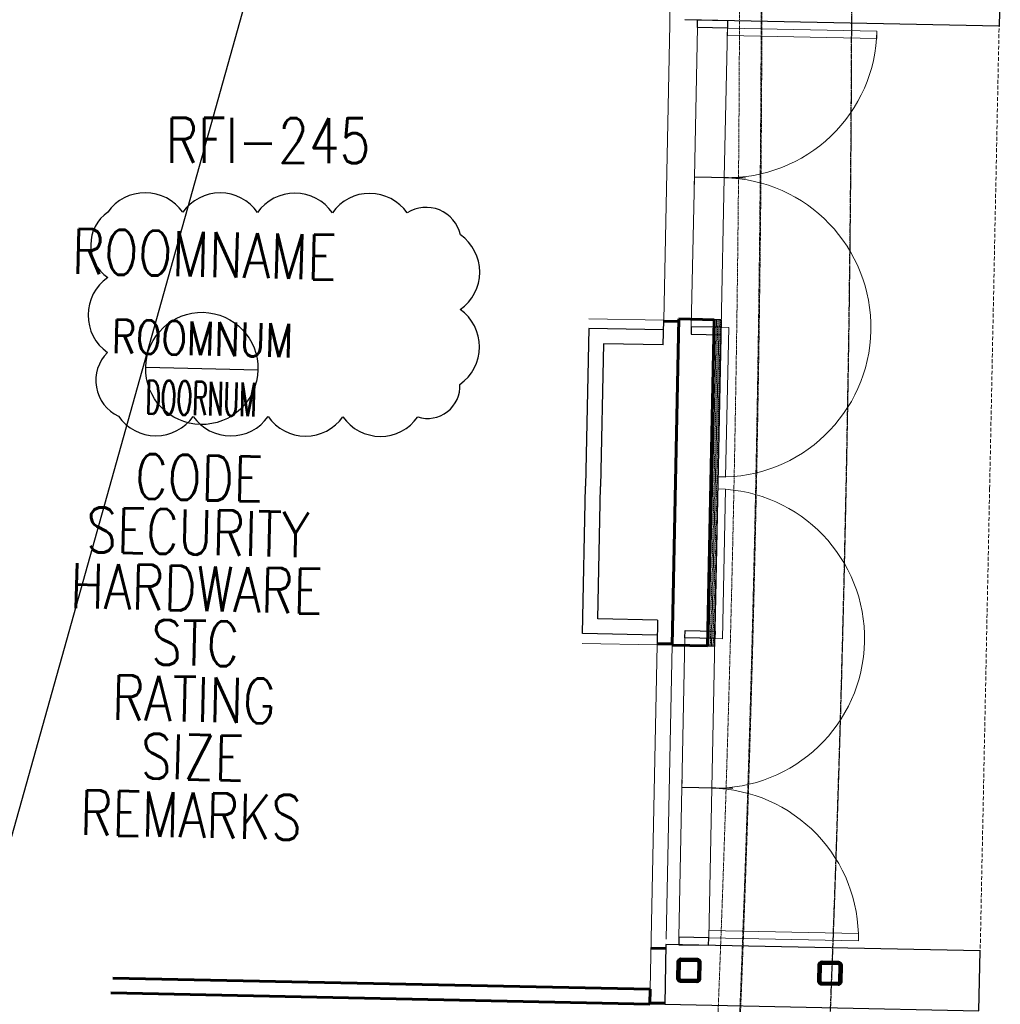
# Model space of a CAD drawing. Header units: millimetres. Extents: x 98667 to 994031, y -2704 to 533009.
# Tile 252 of 256: x 633984 to 640536, y 487859 to 494438. Entities that reach past the tile are written whole.
import ezdxf
from ezdxf.enums import TextEntityAlignment as Align

# ---------------------------------------------------------------- set-up
doc = ezdxf.new("R2010")
doc.units = ezdxf.units.MM
for name, pattern in [('AP03000E0$0$DASHEDX2', [38.1, 25.4, -12.7]), ('AP03000E0$0$HIDDEN', [9.525, 6.35, -3.175]), ('AP03000E0$0$HIDDENX2', [19.05, 12.7, -6.35]), ('sp00000g0$0$CENTER', [50.8, 31.75, -6.35, 6.35, -6.35])]:
    doc.linetypes.add(name, pattern=pattern)
doc.layers.get('Defpoints').update_dxf_attribs({"color": 251})
doc.layers.add('A-REV 20150828_DOOR SHIFT CHANGE', color=7, linetype='Continuous', plot=False)
doc.layers.add('A-XREF', color=7, linetype='Continuous')
doc.layers.add('sp00000g0$0$S-GRID', color=1, linetype='sp00000g0$0$CENTER')
for name, color, linetype, lineweight in [('AP03000E0$0$A-BRDG', 1, 'Continuous', 15), ('AP03000E0$0$A-BRDG-DOOR', 2, 'Continuous', 20), ('AP03000E0$0$A-BRDG-GLAZ-MULL', 3, 'Continuous', 30), ('AP03000E0$0$A-BRDG-LEVL', 1, 'Continuous', 15), ('AP03000E0$0$A-BRDG-OVHD', 2, 'AP03000E0$0$DASHEDX2', 20), ('AP03000E0$0$A-BRDG-WALL', 6, 'Continuous', 60), ('AP03000E0$0$A-BRDG-WALL-EXTR', 6, 'Continuous', 60), ('AP03000E0$0$A-BRDG-WALL-FNSH', 1, 'Continuous', 15), ('AP03000E0$0$A-BRDG-WALL-INTR', 3, 'Continuous', 30), ('AP03000E0$0$A-DETL-THIK', 6, 'Continuous', 60), ('AP03000E0$0$A-DETL-THIN', 2, 'Continuous', 15), ('AP03000E0$0$A-FLOR-EDGE', 1, 'AP03000E0$0$HIDDENX2', 15), ('AP03000E0$0$A-WALL-FNSH', 1, 'Continuous', 15)]:
    doc.layers.add(name, color=color, linetype=linetype, lineweight=lineweight)
doc.layers.add('AP03000E0$0$A-Slab Edge Guide', color=55, linetype='Continuous', lineweight=15, plot=False)
doc.styles.add('AP9-SW-02-TEXT$0$SOM-TEXT', font='SIMPLEX.shx', dxfattribs={"width": 0.8})
doc.styles.add('SOM-TEXT', font='SIMPLEX.shx', dxfattribs={"width": 0.8})

msp = doc.modelspace()

# ---------------------------------------------------------------- linework, layer by layer
at = {"color": 251}
msp.add_line((634825.6, 492116.9, 0), (635575.4, 492099, 0), dxfattribs=at)
msp.add_line((634825.6, 492116.9, 0), (635575.4, 492099, 0), dxfattribs=at)
msp.add_ellipse((635200.5, 492107.9, 0), major_axis=(8.9, 374.9, 0), ratio=1, start_param=4.712278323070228, end_param=10.99546363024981, dxfattribs=at)
msp.add_ellipse((635200.5, 492107.9, 0), major_axis=(8.9, 374.9, 0), ratio=1, start_param=4.712278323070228, end_param=10.99546363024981, dxfattribs=at)
at = {"layer": 'A-REV 20150828_DOOR SHIFT CHANGE', "color": 251}
for centre, radius, start, end in [((634822.4, 492976.5), 305.2, 34.84205, 144.84205), ((634822.4, 492976.5), 305.2, 34.84205, 144.84205), ((635322.4, 492975.2), 305.2, 34.84205, 144.84205), ((635322.4, 492975.2), 305.2, 34.84205, 144.84205), ((635822.4, 492973.8), 305.2, 34.84205, 144.84205), ((635822.4, 492973.8), 305.2, 34.84205, 144.84205), ((636322.4, 492972.4), 305.2, 34.84205, 144.84205), ((636322.4, 492972.4), 305.2, 34.84205, 144.84205), ((634725.5, 492933.1), 267.1, 124.84205, 234.84205), ((634725.5, 492933.1), 267.1, 124.84205, 234.84205), ((636699.7, 492949.7), 234.3, 12.75094, 122.75094), ((636699.7, 492949.7), 234.3, 12.75094, 122.75094), ((636752.4, 492751.9), 305.2, 304.84205, 54.84205), ((636752.4, 492751.9), 305.2, 304.84205, 54.84205), ((634746.1, 492464.2), 305.2, 124.84205, 234.84205), ((634746.1, 492464.2), 305.2, 124.84205, 234.84205), ((636751.1, 492251.9), 305.2, 304.84205, 54.84205), ((636751.1, 492251.9), 305.2, 304.84205, 54.84205), ((634756, 492027.5), 263.7, 134.76422, 244.76422), ((634756, 492027.5), 263.7, 134.76422, 244.76422), ((636708.2, 491991.1), 217.5, 252.72644, 2.72644), ((636708.2, 491991.1), 217.5, 252.72644, 2.72644), ((634894.1, 491963.3), 305.2, 214.84205, 324.84205), ((634894.1, 491963.3), 305.2, 214.84205, 324.84205), ((635394.1, 491961.9), 305.2, 214.84205, 324.84205), ((635394.1, 491961.9), 305.2, 214.84205, 324.84205), ((635894.1, 491960.5), 305.2, 214.84205, 324.84205), ((635894.1, 491960.5), 305.2, 214.84205, 324.84205), ((636394.1, 491959.2), 305.2, 214.84205, 324.84205), ((636394.1, 491959.2), 305.2, 214.84205, 324.84205)]:
    msp.add_arc(centre, radius, start, end, dxfattribs=at)
at = {"layer": 'A-XREF', "color": 251}
msp.add_line((635769.5, 495547.9, 0), (633595.6, 487795.4, 0), dxfattribs=at)
at = {"layer": 'AP03000E0$0$A-BRDG', "color": 251, "linetype": 'Continuous'}
for p, q in [((638639.4, 492433.2), (638589.1, 490253.7)), ((638657, 492432.8), (638606.7, 490253.4)), ((638630.3, 492423), (638630.1, 492414.2)), ((638630.6, 492433.3), (638630.4, 492427.4)), ((638648, 492422.6), (638647.8, 492413.8)), ((638648.2, 492433), (638648.1, 492427)), ((638665.6, 492422.2), (638665.4, 492413.4)), ((638665.9, 492432.6), (638665.7, 492426.6)), ((638628.8, 492356.8), (638628.6, 492348)), ((638629.1, 492370.1), (638628.9, 492361.3)), ((638629.4, 492383.3), (638629.2, 492374.5)), ((638629.7, 492396.6), (638629.5, 492387.7)), ((638630, 492409.8), (638629.8, 492401)), ((638646.4, 492356.4), (638646.2, 492347.6)), ((638646.7, 492369.7), (638646.5, 492360.9)), ((638647.1, 492382.9), (638646.8, 492374.1)), ((638647.4, 492396.1), (638647.2, 492387.3)), ((638647.7, 492409.4), (638647.5, 492400.6)), ((638664.1, 492356), (638663.9, 492347.2)), ((638664.4, 492369.3), (638664.2, 492360.4)), ((638664.7, 492382.5), (638664.5, 492373.7)), ((638665, 492395.7), (638664.8, 492386.9)), ((638665.3, 492409), (638665.1, 492400.2)), ((638627.3, 492290.7), (638627.1, 492281.8)), ((638627.6, 492303.9), (638627.4, 492295.1)), ((638627.9, 492317.1), (638627.7, 492308.3)), ((638628.2, 492330.4), (638628, 492321.6)), ((638628.5, 492343.6), (638628.3, 492334.8)), ((638644.9, 492290.3), (638644.7, 492281.4)), ((638645.2, 492303.5), (638645, 492294.7)), ((638645.5, 492316.7), (638645.3, 492307.9)), ((638645.8, 492330), (638645.6, 492321.1)), ((638646.1, 492343.2), (638645.9, 492334.4)), ((638662.6, 492289.9), (638662.4, 492281)), ((638662.9, 492303.1), (638662.7, 492294.3)), ((638663.2, 492316.3), (638663, 492307.5)), ((638663.5, 492329.6), (638663.3, 492320.7)), ((638663.8, 492342.8), (638663.6, 492334)), ((638625.7, 492224.5), (638625.5, 492215.7)), ((638626, 492237.7), (638625.8, 492228.9)), ((638626.3, 492251), (638626.1, 492242.1)), ((638626.7, 492264.2), (638626.4, 492255.4)), ((638627, 492277.4), (638626.8, 492268.6)), ((638643.4, 492224.1), (638643.2, 492215.3)), ((638643.7, 492237.3), (638643.5, 492228.5)), ((638644, 492250.6), (638643.8, 492241.7)), ((638644.3, 492263.8), (638644.1, 492255)), ((638644.6, 492277), (638644.4, 492268.2)), ((638661, 492223.7), (638660.8, 492214.8)), ((638661.3, 492236.9), (638661.1, 492228.1)), ((638661.6, 492250.1), (638661.4, 492241.3)), ((638661.9, 492263.4), (638661.7, 492254.6)), ((638662.3, 492276.6), (638662.1, 492267.8)), ((638624.2, 492158.3), (638624, 492149.5)), ((638624.5, 492171.5), (638624.3, 492162.7)), ((638624.8, 492184.8), (638624.6, 492176)), ((638625.1, 492198), (638624.9, 492189.2)), ((638625.4, 492211.2), (638625.2, 492202.4)), ((638641.9, 492157.9), (638641.7, 492149.1)), ((638642.2, 492171.1), (638642, 492162.3)), ((638642.5, 492184.4), (638642.3, 492175.5)), ((638642.8, 492197.6), (638642.6, 492188.8)), ((638643.1, 492210.8), (638642.9, 492202)), ((638659.5, 492157.5), (638659.3, 492148.7)), ((638659.8, 492170.7), (638659.6, 492161.9)), ((638660.1, 492184), (638659.9, 492175.1)), ((638660.4, 492197.2), (638660.2, 492188.4)), ((638660.7, 492210.4), (638660.5, 492201.6)), ((638622.7, 492092.1), (638622.5, 492083.3)), ((638623, 492105.4), (638622.8, 492096.5)), ((638623.3, 492118.6), (638623.1, 492109.8)), ((638623.6, 492131.8), (638623.4, 492123)), ((638623.9, 492145.1), (638623.7, 492136.2)), ((638640.3, 492091.7), (638640.1, 492082.9)), ((638640.6, 492105), (638640.4, 492096.1)), ((638640.9, 492118.2), (638640.7, 492109.4)), ((638641.2, 492131.4), (638641, 492122.6)), ((638641.6, 492144.7), (638641.3, 492135.8)), ((638658, 492091.3), (638657.8, 492082.5)), ((638658.3, 492104.5), (638658.1, 492095.7)), ((638658.6, 492117.8), (638658.4, 492109)), ((638658.9, 492131), (638658.7, 492122.2)), ((638659.2, 492144.3), (638659, 492135.4)), ((638621.2, 492025.9), (638620.9, 492017.1)), ((638621.5, 492039.2), (638621.3, 492030.4)), ((638621.8, 492052.4), (638621.6, 492043.6)), ((638622.1, 492065.7), (638621.9, 492056.8)), ((638622.4, 492078.9), (638622.2, 492070.1)), ((638638.8, 492025.5), (638638.6, 492016.7)), ((638639.1, 492038.8), (638638.9, 492029.9)), ((638639.4, 492052), (638639.2, 492043.2)), ((638639.7, 492065.2), (638639.5, 492056.4)), ((638640, 492078.5), (638639.8, 492069.7)), ((638656.4, 492025.1), (638656.2, 492016.3)), ((638656.8, 492038.4), (638656.6, 492029.5)), ((638657.1, 492051.6), (638656.9, 492042.8)), ((638657.4, 492064.8), (638657.2, 492056)), ((638657.7, 492078.1), (638657.5, 492069.2)), ((638619.6, 491959.8), (638619.4, 491950.9)), ((638619.9, 491973), (638619.7, 491964.2)), ((638620.2, 491986.2), (638620, 491977.4)), ((638620.5, 491999.5), (638620.3, 491990.6)), ((638620.8, 492012.7), (638620.6, 492003.9)), ((638637.3, 491959.4), (638637.1, 491950.5)), ((638637.6, 491972.6), (638637.4, 491963.8)), ((638637.9, 491985.8), (638637.7, 491977)), ((638638.2, 491999.1), (638638, 491990.2)), ((638638.5, 492012.3), (638638.3, 492003.5)), ((638654.9, 491958.9), (638654.7, 491950.1)), ((638655.2, 491972.2), (638655, 491963.4)), ((638655.5, 491985.4), (638655.3, 491976.6)), ((638655.8, 491998.7), (638655.6, 491989.8)), ((638656.1, 492011.9), (638655.9, 492003.1)), ((638618.1, 491893.6), (638617.9, 491884.8)), ((638618.4, 491906.8), (638618.2, 491898)), ((638618.7, 491920.1), (638618.5, 491911.2)), ((638619, 491933.3), (638618.8, 491924.5)), ((638619.3, 491946.5), (638619.1, 491937.7)), ((638635.7, 491893.2), (638635.5, 491884.3)), ((638636.1, 491906.4), (638635.8, 491897.6)), ((638636.4, 491919.6), (638636.2, 491910.8)), ((638636.7, 491932.9), (638636.5, 491924.1)), ((638637, 491946.1), (638636.8, 491937.3)), ((638653.4, 491892.8), (638653.2, 491883.9)), ((638653.7, 491906), (638653.5, 491897.2)), ((638654, 491919.2), (638653.8, 491910.4)), ((638654.3, 491932.5), (638654.1, 491923.6)), ((638654.6, 491945.7), (638654.4, 491936.9)), ((638616.6, 491827.4), (638616.4, 491818.6)), ((638616.9, 491840.6), (638616.7, 491831.8)), ((638617.2, 491853.9), (638617, 491845)), ((638617.5, 491867.1), (638617.3, 491858.3)), ((638617.8, 491880.3), (638617.6, 491871.5)), ((638634.2, 491827), (638634, 491818.2)), ((638634.5, 491840.2), (638634.3, 491831.4)), ((638634.8, 491853.5), (638634.6, 491844.6)), ((638635.1, 491866.7), (638634.9, 491857.9)), ((638635.4, 491879.9), (638635.2, 491871.1)), ((638651.9, 491826.6), (638651.7, 491817.8)), ((638652.2, 491839.8), (638652, 491831)), ((638652.5, 491853.1), (638652.3, 491844.2)), ((638652.8, 491866.3), (638652.6, 491857.5)), ((638653.1, 491879.5), (638652.9, 491870.7)), ((638615, 491761.2), (638614.8, 491752.4)), ((638615.3, 491774.5), (638615.1, 491765.6)), ((638615.7, 491787.7), (638615.4, 491778.9)), ((638616, 491800.9), (638615.8, 491792.1)), ((638616.3, 491814.2), (638616.1, 491805.3)), ((638632.7, 491760.8), (638632.5, 491752)), ((638633, 491774), (638632.8, 491765.2)), ((638633.3, 491787.3), (638633.1, 491778.5)), ((638633.6, 491800.5), (638633.4, 491791.7)), ((638633.9, 491813.8), (638633.7, 491804.9)), ((638650.3, 491760.4), (638650.1, 491751.6)), ((638650.6, 491773.6), (638650.4, 491764.8)), ((638650.9, 491786.9), (638650.7, 491778.1)), ((638651.3, 491800.1), (638651.1, 491791.3)), ((638651.6, 491813.3), (638651.4, 491804.5)), ((638613.5, 491695), (638613.3, 491686.2)), ((638613.8, 491708.3), (638613.6, 491699.4)), ((638614.1, 491721.5), (638613.9, 491712.7)), ((638614.4, 491734.7), (638614.2, 491725.9)), ((638614.7, 491748), (638614.5, 491739.2)), ((638631.2, 491694.6), (638631, 491685.8)), ((638631.5, 491707.9), (638631.3, 491699)), ((638631.8, 491721.1), (638631.6, 491712.3)), ((638632.1, 491734.3), (638631.9, 491725.5)), ((638632.4, 491747.6), (638632.2, 491738.8)), ((638648.8, 491694.2), (638648.6, 491685.4)), ((638649.1, 491707.5), (638648.9, 491698.6)), ((638649.4, 491720.7), (638649.2, 491711.9)), ((638649.7, 491733.9), (638649.5, 491725.1)), ((638650, 491747.2), (638649.8, 491738.3)), ((638612, 491628.9), (638611.8, 491620)), ((638612.3, 491642.1), (638612.1, 491633.3)), ((638612.6, 491655.3), (638612.4, 491646.5)), ((638612.9, 491668.6), (638612.7, 491659.7)), ((638613.2, 491681.8), (638613, 491673)), ((638629.6, 491628.4), (638629.4, 491619.6)), ((638629.9, 491641.7), (638629.7, 491632.9)), ((638630.2, 491654.9), (638630, 491646.1)), ((638630.6, 491668.2), (638630.3, 491659.3)), ((638630.9, 491681.4), (638630.7, 491672.6)), ((638647.3, 491628), (638647.1, 491619.2)), ((638647.6, 491641.3), (638647.4, 491632.5)), ((638647.9, 491654.5), (638647.7, 491645.7)), ((638648.2, 491667.7), (638648, 491658.9)), ((638648.5, 491681), (638648.3, 491672.2)), ((638610.5, 491562.7), (638610.3, 491553.9)), ((638610.8, 491575.9), (638610.6, 491567.1)), ((638611.1, 491589.1), (638610.9, 491580.3)), ((638611.4, 491602.4), (638611.2, 491593.6)), ((638611.7, 491615.6), (638611.5, 491606.8)), ((638628.1, 491562.3), (638627.9, 491553.4)), ((638628.4, 491575.5), (638628.2, 491566.7)), ((638628.7, 491588.7), (638628.5, 491579.9)), ((638629, 491602), (638628.8, 491593.2)), ((638629.3, 491615.2), (638629.1, 491606.4)), ((638645.8, 491561.9), (638645.6, 491553)), ((638646.1, 491575.1), (638645.9, 491566.3)), ((638646.4, 491588.3), (638646.2, 491579.5)), ((638646.7, 491601.6), (638646.5, 491592.7)), ((638647, 491614.8), (638646.8, 491606)), ((638608.9, 491496.5), (638608.7, 491487.7)), ((638609.2, 491509.7), (638609, 491500.9)), ((638609.5, 491523), (638609.3, 491514.1)), ((638609.8, 491536.2), (638609.6, 491527.4)), ((638610.2, 491549.4), (638609.9, 491540.6)), ((638626.6, 491496.1), (638626.4, 491487.3)), ((638626.9, 491509.3), (638626.7, 491500.5)), ((638627.2, 491522.6), (638627, 491513.7)), ((638627.5, 491535.8), (638627.3, 491527)), ((638627.8, 491549), (638627.6, 491540.2)), ((638644.2, 491495.7), (638644, 491486.9)), ((638644.5, 491508.9), (638644.3, 491500.1)), ((638644.8, 491522.2), (638644.6, 491513.3)), ((638645.1, 491535.4), (638644.9, 491526.6)), ((638645.4, 491548.6), (638645.2, 491539.8)), ((638607.4, 491430.3), (638607.2, 491421.5)), ((638607.7, 491443.5), (638607.5, 491434.7)), ((638608, 491456.8), (638607.8, 491448)), ((638608.3, 491470), (638608.1, 491461.2)), ((638608.6, 491483.3), (638608.4, 491474.4)), ((638651.7, 491438.5), (638624.4, 490253)), ((638625.1, 491429.9), (638624.8, 491421.1)), ((638625.4, 491443.1), (638625.2, 491434.3)), ((638625.7, 491456.4), (638625.5, 491447.6)), ((638626, 491469.6), (638625.8, 491460.8)), ((638626.3, 491482.8), (638626.1, 491474)), ((638642.7, 491429.5), (638642.5, 491420.7)), ((638643, 491442.7), (638642.8, 491433.9)), ((638643.3, 491456), (638643.1, 491447.1)), ((638643.6, 491469.2), (638643.4, 491460.4)), ((638643.9, 491482.4), (638643.7, 491473.6)), ((638605.9, 491364.1), (638605.7, 491355.3)), ((638606.2, 491377.4), (638606, 491368.5)), ((638606.5, 491390.6), (638606.3, 491381.8)), ((638606.8, 491403.8), (638606.6, 491395)), ((638607.1, 491417.1), (638606.9, 491408.3)), ((638623.5, 491363.7), (638623.3, 491354.9)), ((638623.8, 491377), (638623.6, 491368.1)), ((638624.1, 491390.2), (638623.9, 491381.4)), ((638624.4, 491403.4), (638624.2, 491394.6)), ((638624.7, 491416.7), (638624.5, 491407.8)), ((638641.2, 491363.3), (638641, 491354.5)), ((638641.5, 491376.6), (638641.3, 491367.7)), ((638641.8, 491389.8), (638641.6, 491381)), ((638642.1, 491403), (638641.9, 491394.2)), ((638642.4, 491416.3), (638642.2, 491407.4)), ((638604.3, 491298), (638604.1, 491289.1)), ((638604.7, 491311.2), (638604.4, 491302.4)), ((638605, 491324.4), (638604.8, 491315.6)), ((638605.3, 491337.7), (638605.1, 491328.8)), ((638605.6, 491350.9), (638605.4, 491342.1)), ((638622, 491297.5), (638621.8, 491288.7)), ((638622.3, 491310.8), (638622.1, 491302)), ((638622.6, 491324), (638622.4, 491315.2)), ((638622.9, 491337.3), (638622.7, 491328.4)), ((638623.2, 491350.5), (638623, 491341.7)), ((638639.6, 491297.1), (638639.4, 491288.3)), ((638639.9, 491310.4), (638639.7, 491301.5)), ((638640.3, 491323.6), (638640.1, 491314.8)), ((638640.6, 491336.8), (638640.4, 491328)), ((638640.9, 491350.1), (638640.7, 491341.3)), ((638602.8, 491231.8), (638602.6, 491222.9)), ((638603.1, 491245), (638602.9, 491236.2)), ((638603.4, 491258.2), (638603.2, 491249.4)), ((638603.7, 491271.5), (638603.5, 491262.7)), ((638604, 491284.7), (638603.8, 491275.9)), ((638620.5, 491231.4), (638620.3, 491222.5)), ((638620.8, 491244.6), (638620.6, 491235.8)), ((638621.1, 491257.8), (638620.9, 491249)), ((638621.4, 491271.1), (638621.2, 491262.2)), ((638621.7, 491284.3), (638621.5, 491275.5)), ((638638.1, 491231), (638637.9, 491222.1)), ((638638.4, 491244.2), (638638.2, 491235.4)), ((638638.7, 491257.4), (638638.5, 491248.6)), ((638639, 491270.7), (638638.8, 491261.8)), ((638639.3, 491283.9), (638639.1, 491275.1)), ((638601.3, 491165.6), (638601.1, 491156.8)), ((638601.6, 491178.8), (638601.4, 491170)), ((638601.9, 491192.1), (638601.7, 491183.2)), ((638602.2, 491205.3), (638602, 491196.5)), ((638602.5, 491218.5), (638602.3, 491209.7)), ((638618.9, 491165.2), (638618.7, 491156.4)), ((638619.2, 491178.4), (638619, 491169.6)), ((638619.6, 491191.7), (638619.3, 491182.8)), ((638619.9, 491204.9), (638619.7, 491196.1)), ((638620.2, 491218.1), (638620, 491209.3)), ((638636.6, 491164.8), (638636.4, 491155.9)), ((638636.9, 491178), (638636.7, 491169.2)), ((638637.2, 491191.2), (638637, 491182.4)), ((638637.5, 491204.5), (638637.3, 491195.7)), ((638637.8, 491217.7), (638637.6, 491208.9)), ((638599.8, 491099.4), (638599.6, 491090.6)), ((638600.1, 491112.6), (638599.9, 491103.8)), ((638600.4, 491125.9), (638600.2, 491117.1)), ((638600.7, 491139.1), (638600.5, 491130.3)), ((638601, 491152.4), (638600.8, 491143.5)), ((638617.4, 491099), (638617.2, 491090.2)), ((638617.7, 491112.2), (638617.5, 491103.4)), ((638618, 491125.5), (638617.8, 491116.6)), ((638618.3, 491138.7), (638618.1, 491129.9)), ((638618.6, 491151.9), (638618.4, 491143.1)), ((638635.1, 491098.6), (638634.9, 491089.8)), ((638635.4, 491111.8), (638635.2, 491103)), ((638635.7, 491125.1), (638635.5, 491116.2)), ((638636, 491138.3), (638635.8, 491129.5)), ((638636.3, 491151.5), (638636.1, 491142.7)), ((638598.2, 491033.2), (638598, 491024.4)), ((638598.5, 491046.5), (638598.3, 491037.6)), ((638598.8, 491059.7), (638598.6, 491050.9)), ((638599.2, 491072.9), (638598.9, 491064.1)), ((638599.5, 491086.2), (638599.3, 491077.3)), ((638615.9, 491032.8), (638615.7, 491024)), ((638616.2, 491046.1), (638616, 491037.2)), ((638616.5, 491059.3), (638616.3, 491050.5)), ((638616.8, 491072.5), (638616.6, 491063.7)), ((638617.1, 491085.8), (638616.9, 491076.9)), ((638633.5, 491032.4), (638633.3, 491023.6)), ((638633.8, 491045.6), (638633.6, 491036.8)), ((638634.1, 491058.9), (638633.9, 491050.1)), ((638634.4, 491072.1), (638634.2, 491063.3)), ((638634.8, 491085.4), (638634.6, 491076.5)), ((638596.7, 490967), (638596.5, 490958.2)), ((638597, 490980.3), (638596.8, 490971.5)), ((638597.3, 490993.5), (638597.1, 490984.7)), ((638597.6, 491006.8), (638597.4, 490997.9)), ((638597.9, 491020), (638597.7, 491011.2)), ((638614.4, 490966.6), (638614.2, 490957.8)), ((638614.7, 490979.9), (638614.5, 490971)), ((638615, 490993.1), (638614.8, 490984.3)), ((638615.3, 491006.3), (638615.1, 490997.5)), ((638615.6, 491019.6), (638615.4, 491010.8)), ((638632, 490966.2), (638631.8, 490957.4)), ((638632.3, 490979.5), (638632.1, 490970.6)), ((638632.6, 490992.7), (638632.4, 490983.9)), ((638632.9, 491005.9), (638632.7, 490997.1)), ((638633.2, 491019.2), (638633, 491010.4)), ((638595.2, 490900.9), (638595, 490892)), ((638595.5, 490914.1), (638595.3, 490905.3)), ((638595.8, 490927.3), (638595.6, 490918.5)), ((638596.1, 490940.6), (638595.9, 490931.7)), ((638596.4, 490953.8), (638596.2, 490945)), ((638612.8, 490900.5), (638612.6, 490891.6)), ((638613.1, 490913.7), (638612.9, 490904.9)), ((638613.4, 490926.9), (638613.2, 490918.1)), ((638613.7, 490940.2), (638613.5, 490931.3)), ((638614.1, 490953.4), (638613.8, 490944.6)), ((638630.5, 490900), (638630.3, 490891.2)), ((638630.8, 490913.3), (638630.6, 490904.5)), ((638631.1, 490926.5), (638630.9, 490917.7)), ((638631.4, 490939.8), (638631.2, 490930.9)), ((638631.7, 490953), (638631.5, 490944.2)), ((638593.7, 490834.7), (638593.4, 490825.9)), ((638594, 490847.9), (638593.8, 490839.1)), ((638594.3, 490861.2), (638594.1, 490852.3)), ((638594.6, 490874.4), (638594.4, 490865.6)), ((638594.9, 490887.6), (638594.7, 490878.8)), ((638611.3, 490834.3), (638611.1, 490825.5)), ((638611.6, 490847.5), (638611.4, 490838.7)), ((638611.9, 490860.7), (638611.7, 490851.9)), ((638612.2, 490874), (638612, 490865.2)), ((638612.5, 490887.2), (638612.3, 490878.4)), ((638628.9, 490833.9), (638628.7, 490825)), ((638629.3, 490847.1), (638629.1, 490838.3)), ((638629.6, 490860.3), (638629.4, 490851.5)), ((638629.9, 490873.6), (638629.7, 490864.8)), ((638630.2, 490886.8), (638630, 490878)), ((638592.1, 490768.5), (638591.9, 490759.7)), ((638592.4, 490781.7), (638592.2, 490772.9)), ((638592.7, 490795), (638592.5, 490786.1)), ((638593, 490808.2), (638592.8, 490799.4)), ((638593.3, 490821.4), (638593.1, 490812.6)), ((638609.8, 490768.1), (638609.6, 490759.3)), ((638610.1, 490781.3), (638609.9, 490772.5)), ((638610.4, 490794.6), (638610.2, 490785.7)), ((638610.7, 490807.8), (638610.5, 490799)), ((638611, 490821), (638610.8, 490812.2)), ((638627.4, 490767.7), (638627.2, 490758.9)), ((638627.7, 490780.9), (638627.5, 490772.1)), ((638628, 490794.2), (638627.8, 490785.3)), ((638628.3, 490807.4), (638628.1, 490798.6)), ((638628.6, 490820.6), (638628.4, 490811.8)), ((638590.6, 490702.3), (638590.4, 490693.5)), ((638590.9, 490715.6), (638590.7, 490706.7)), ((638591.2, 490728.8), (638591, 490720)), ((638591.5, 490742), (638591.3, 490733.2)), ((638591.8, 490755.3), (638591.6, 490746.4)), ((638608.2, 490701.9), (638608, 490693.1)), ((638608.6, 490715.1), (638608.3, 490706.3)), ((638608.9, 490728.4), (638608.7, 490719.6)), ((638609.2, 490741.6), (638609, 490732.8)), ((638609.5, 490754.9), (638609.3, 490746)), ((638625.9, 490701.5), (638625.7, 490692.7)), ((638626.2, 490714.7), (638626, 490705.9)), ((638626.5, 490728), (638626.3, 490719.2)), ((638626.8, 490741.2), (638626.6, 490732.4)), ((638627.1, 490754.5), (638626.9, 490745.6)), ((638589.1, 490636.1), (638588.9, 490627.3)), ((638589.4, 490649.4), (638589.2, 490640.6)), ((638589.7, 490662.6), (638589.5, 490653.8)), ((638590, 490675.8), (638589.8, 490667)), ((638590.3, 490689.1), (638590.1, 490680.3)), ((638606.7, 490635.7), (638606.5, 490626.9)), ((638607, 490649), (638606.8, 490640.1)), ((638607.3, 490662.2), (638607.1, 490653.4)), ((638607.6, 490675.4), (638607.4, 490666.6)), ((638607.9, 490688.7), (638607.7, 490679.9)), ((638624.4, 490635.3), (638624.2, 490626.5)), ((638624.7, 490648.6), (638624.5, 490639.7)), ((638625, 490661.8), (638624.8, 490653)), ((638625.3, 490675), (638625.1, 490666.2)), ((638625.6, 490688.3), (638625.4, 490679.4)), ((638587.5, 490570), (638587.3, 490561.1)), ((638587.8, 490583.2), (638587.6, 490574.4)), ((638588.2, 490596.4), (638587.9, 490587.6)), ((638588.5, 490609.7), (638588.3, 490600.8)), ((638588.8, 490622.9), (638588.6, 490614.1)), ((638605.2, 490569.6), (638605, 490560.7)), ((638605.5, 490582.8), (638605.3, 490574)), ((638605.8, 490596), (638605.6, 490587.2)), ((638606.1, 490609.3), (638605.9, 490600.4)), ((638606.4, 490622.5), (638606.2, 490613.7)), ((638622.8, 490569.1), (638622.6, 490560.3)), ((638623.1, 490582.4), (638622.9, 490573.6)), ((638623.4, 490595.6), (638623.2, 490586.8)), ((638623.8, 490608.9), (638623.6, 490600)), ((638624.1, 490622.1), (638623.9, 490613.3)), ((638586, 490503.8), (638585.8, 490495)), ((638586.3, 490517), (638586.1, 490508.2)), ((638586.6, 490530.2), (638586.4, 490521.4)), ((638586.9, 490543.5), (638586.7, 490534.7)), ((638587.2, 490556.7), (638587, 490547.9)), ((638603.7, 490503.4), (638603.5, 490494.5)), ((638604, 490516.6), (638603.8, 490507.8)), ((638604.3, 490529.8), (638604.1, 490521)), ((638604.6, 490543.1), (638604.4, 490534.3)), ((638604.9, 490556.3), (638604.7, 490547.5)), ((638621.3, 490503), (638621.1, 490494.1)), ((638621.6, 490516.2), (638621.4, 490507.4)), ((638621.9, 490529.4), (638621.7, 490520.6)), ((638622.2, 490542.7), (638622, 490533.8)), ((638622.5, 490555.9), (638622.3, 490547.1)), ((638584.5, 490437.6), (638584.3, 490428.8)), ((638584.8, 490450.8), (638584.6, 490442)), ((638585.1, 490464.1), (638584.9, 490455.2)), ((638585.4, 490477.3), (638585.2, 490468.5)), ((638585.7, 490490.5), (638585.5, 490481.7)), ((638602.1, 490437.2), (638601.9, 490428.4)), ((638602.4, 490450.4), (638602.2, 490441.6)), ((638602.7, 490463.7), (638602.5, 490454.8)), ((638603.1, 490476.9), (638602.8, 490468.1)), ((638603.4, 490490.1), (638603.2, 490481.3)), ((638620.1, 490450), (638619.9, 490441.2)), ((638620.4, 490463.3), (638620.2, 490454.4)), ((638620.7, 490476.5), (638620.5, 490467.7)), ((638621, 490489.7), (638620.8, 490480.9)), ((638583, 490371.4), (638582.8, 490362.6)), ((638583.3, 490384.7), (638583.1, 490375.8)), ((638583.6, 490397.9), (638583.4, 490389.1)), ((638583.9, 490411.1), (638583.7, 490402.3)), ((638584.2, 490424.4), (638584, 490415.5)), ((638600.9, 490384.2), (638600.7, 490375.4)), ((638601.2, 490397.5), (638601, 490388.7)), ((638601.5, 490410.7), (638601.3, 490401.9)), ((638601.8, 490424), (638601.6, 490415.1)), ((638618.6, 490383.8), (638618.4, 490375)), ((638618.9, 490397.1), (638618.7, 490388.2)), ((638619.2, 490410.3), (638619, 490401.5)), ((638619.5, 490423.5), (638619.3, 490414.7)), ((638619.8, 490436.8), (638619.6, 490428)), ((638581.7, 490318.5), (638581.5, 490309.6)), ((638582, 490331.7), (638581.8, 490322.9)), ((638582.3, 490344.9), (638582.1, 490336.1)), ((638582.7, 490358.2), (638582.4, 490349.4)), ((638599.4, 490318.1), (638599.2, 490309.2)), ((638599.7, 490331.3), (638599.5, 490322.5)), ((638600, 490344.5), (638599.8, 490335.7)), ((638600.3, 490357.8), (638600.1, 490348.9)), ((638600.6, 490371), (638600.4, 490362.2)), ((638617, 490317.7), (638616.8, 490308.8)), ((638617.3, 490330.9), (638617.1, 490322.1)), ((638617.6, 490344.1), (638617.4, 490335.3)), ((638617.9, 490357.4), (638617.7, 490348.5)), ((638618.3, 490370.6), (638618.1, 490361.8)), ((638580.5, 490265.5), (638580.3, 490256.7)), ((638580.8, 490278.8), (638580.6, 490269.9)), ((638581.1, 490292), (638580.9, 490283.2)), ((638581.4, 490305.2), (638581.2, 490296.4)), ((638598.2, 490265.1), (638598, 490256.3)), ((638598.5, 490278.4), (638598.3, 490269.5)), ((638598.8, 490291.6), (638598.6, 490282.8)), ((638599.1, 490304.8), (638598.9, 490296)), ((638615.8, 490264.7), (638615.6, 490255.9)), ((638616.1, 490277.9), (638615.9, 490269.1)), ((638616.4, 490291.2), (638616.2, 490282.4)), ((638616.7, 490304.4), (638616.5, 490295.6))]:
    msp.add_line(p, q, dxfattribs=at)
at = {"layer": 'AP03000E0$0$A-BRDG-DOOR', "color": 251}
for p, q in [((638491.5, 493386.4, 0.2), (638511.9, 494386.2, 0.2)), ((638511.9, 494386.2, 0.2), (638711.9, 494382.1, 0.2)), ((638711.9, 494382.1, 0.2), (638691.4, 493382.3, 0.2)), ((638710.8, 494332.1, 0.2), (638711.9, 494382.1, 0.2)), ((639710.6, 494311.7, 0.2), (638710.8, 494332.1, 0.2)), ((638711.9, 494382.1, 0.2), (639711.7, 494361.7, 0.2)), ((639711.7, 494361.7, 0.2), (639710.6, 494311.7, 0.2)), ((638491.5, 493386.4, 0.2), (638471.1, 492386.6, 0.2)), ((638490.5, 493336.6, 0.2), (638491.5, 493386.4, 0.2)), ((638671, 492382.5, 0.2), (638691.4, 493382.3, 0.2)), ((638471.1, 492386.6, 0.2), (638671, 492382.5, 0.2)), ((638671, 492382.5, 0.2), (638650.6, 491382.5, 0.2)), ((638721, 492381.5, 0.2), (638671, 492382.5, 0.2)), ((638700.6, 491381.5, 0.2), (638721, 492381.5, 0.2)), ((638650.6, 491382.5, 0.2), (638700.6, 491381.5, 0.2)), ((638628.5, 490302.9, 0.2), (638649, 491302.9, 0.2)), ((638649, 491302.9, 0.2), (638699, 491301.9, 0.2)), ((638699, 491301.9, 0.2), (638678.5, 490301.9, 0.2)), ((638408.2, 489307.2, 0.2), (638428.6, 490307, 0.2)), ((638428.6, 490307, 0.2), (638628.5, 490302.9, 0.2)), ((638628.5, 490302.9, 0.2), (638608.1, 489303.1, 0.2)), ((638678.5, 490301.9, 0.2), (638628.5, 490302.9, 0.2)), ((638409.2, 489357, 0.2), (638408.2, 489307.2, 0.2)), ((638408.2, 489307.2, 0.2), (638387.7, 488307.4, 0.2)), ((638587.7, 488303.4, 0.2), (638608.1, 489303.1, 0.2)), ((638588.7, 488353.3, 0.2), (638587.7, 488303.4, 0.2)), ((639588.5, 488332.9, 0.2), (638588.7, 488353.3, 0.2)), ((639587.5, 488282.9, 0.2), (639588.5, 488332.9, 0.2)), ((638387.7, 488307.4, 0.2), (638587.7, 488303.4, 0.2)), ((638587.7, 488303.4, 0.2), (639587.5, 488282.9, 0.2))]:
    msp.add_line(p, q, dxfattribs=at)
for centre, start, end in [((638711.9, 494382.1), 268.82809, 358.83009), ((638671, 492382.5), 268.82955, 88.82954), ((638628.5, 490302.9), 268.82988, 88.82987), ((638587.7, 488303.4), 358.82933, 88.83133)]:
    msp.add_arc(centre, 1000, start, end, dxfattribs=at)
at = {"layer": 'AP03000E0$0$A-BRDG-GLAZ-MULL', "color": 251}
for p, q in [((638511.9, 494386.2, 0.2), (638512.9, 494436.2, 0.2)), ((638711.9, 494382.1, 0.2), (638511.9, 494386.2, 0.2)), ((638512.9, 494436.2, 0.2), (638712.9, 494432.1, 0.2)), ((638712.9, 494432.1, 0.2), (638711.9, 494382.1, 0.2)), ((638471.1, 492386.6, 0.2), (638470, 492336.6, 0.2)), ((638671, 492382.5, 0.2), (638471.1, 492386.6, 0.2)), ((638670, 492332.5, 0.2), (638671, 492382.5, 0.2)), ((638470, 492336.6, 0.2), (638670, 492332.5, 0.2)), ((638428.6, 490307, 0.2), (638429.6, 490357, 0.2)), ((638628.5, 490302.9, 0.2), (638428.6, 490307, 0.2)), ((638429.6, 490357, 0.2), (638629.6, 490352.9, 0.2)), ((638629.6, 490352.9, 0.2), (638628.5, 490302.9, 0.2)), ((638387.7, 488307.4, 0.2), (638386.7, 488257.5, 0.2)), ((638587.7, 488303.4, 0.2), (638387.7, 488307.4, 0.2)), ((638586.7, 488253.4, 0.2), (638587.7, 488303.4, 0.2)), ((638386.7, 488257.5, 0.2), (638586.7, 488253.4, 0.2))]:
    msp.add_line(p, q, dxfattribs=at)
at = {"layer": 'AP03000E0$0$A-BRDG-LEVL', "color": 251}
for p, q in [((638327.3, 494404.9, 0.2), (638334.1, 494739.9, 0.2)), ((638286.9, 492430, 0.2), (638327.3, 494405, 0.2)), ((638286.6, 492415.4, 0.2), (638386.6, 492413.3, 0.2)), ((638286.7, 492420.4, 0.2), (638386.7, 492418.3, 0.2)), ((638286.8, 492425.4, 0.2), (638386.8, 492423.3, 0.2)), ((638286.9, 492430.4, 0.2), (638386.9, 492428.3, 0.2)), ((638242.6, 490260.8, 0.2), (638202.5, 488296.2, 0.2)), ((638242.6, 490260.4, 0.2), (638342.6, 490258.4, 0.2)), ((638242.7, 490265.4, 0.2), (638342.7, 490263.4, 0.2)), ((638242.8, 490270.4, 0.2), (638342.8, 490268.4, 0.2)), ((638242.9, 490275.4, 0.2), (638342.9, 490273.4, 0.2)), ((638302.5, 488294.2, 0.2), (638342.6, 490258.8, 0.2)), ((638202.5, 488296.2, 0.2), (638195.6, 487961.3, 0.2)), ((638302.5, 488294.2, 0.2), (638302.5, 488294.2, 0.2)), ((638301, 488224.2, 0.2), (638201, 488226.2, 0.2)), ((638301.1, 488229.2, 0.2), (638201.2, 488231.2, 0.2)), ((638301.2, 488234.2, 0.2), (638201.3, 488236.2, 0.2)), ((638301.3, 488239.2, 0.2), (638201.4, 488241.2, 0.2)), ((638293.8, 487869.3), (638193.8, 487871.3)), ((638293.9, 487874.3), (638193.9, 487876.3)), ((638293.6, 487859.3), (638193.6, 487861.3)), ((638293.7, 487864.3), (638193.7, 487866.3))]:
    msp.add_line(p, q, dxfattribs=at)
at = {"layer": 'AP03000E0$0$A-BRDG-OVHD', "color": 251}
for q in [(640527.5, 494395), (640401.3, 488216.3)]:
    msp.add_line((640464.4, 491305.6), q, dxfattribs=at)
at = {"layer": 'AP03000E0$0$A-BRDG-WALL', "color": 251}
for p, q in [((638342.6, 490258.8, 0.2), (638387.1, 492438.3, 0.2)), ((638387.1, 492438.3, 0.2), (638623.4, 492433.5, 0.2)), ((638623.4, 492433.5, 0.2), (638578.9, 490253.9, 0.2)), ((638578.9, 490253.9, 0.2), (638342.6, 490258.8, 0.2))]:
    msp.add_line(p, q, dxfattribs=at)
at = {"layer": 'AP03000E0$0$A-BRDG-WALL-EXTR', "color": 251}
for p, q in [((638195.6, 487961.3, 0.2), (634607.1, 488034.6, 0.2)), ((638193.6, 487861.3, 0.2), (638195.6, 487961.3, 0.2)), ((634592.3, 487934.9, 0.2), (638193.6, 487861.3, 0.2))]:
    msp.add_line(p, q, dxfattribs=at)
at = {"layer": 'AP03000E0$0$A-BRDG-WALL-FNSH', "color": 251}
for p, q in [((638286.9, 492430), (637787, 492440.2)), ((638242.6, 490260.8), (637742.7, 490271))]:
    msp.add_line(p, q, dxfattribs=at)
at = {"layer": 'AP03000E0$0$A-BRDG-WALL-INTR', "color": 251}
for p, q in [((640535.7, 494794.9, 0.2), (640527.5, 494395, 0.2)), ((640527.5, 494395, 0.2), (638428, 494437.9, 0.2)), ((638283.5, 492265), (638286.9, 492430)), ((638623.4, 492433.5, 0.2), (638578.9, 490253.9, 0.2)), ((638672, 492432.5, 0.2), (638623.4, 492433.5, 0.2)), ((638627.5, 490253, 0.2), (638672, 492432.5, 0.2)), ((637785.7, 492375.2), (637764.2, 491320.8)), ((638285.6, 492365), (637785.7, 492375.2)), ((637883.6, 492273.2), (637864.1, 491318.8)), ((638283.5, 492265), (637883.6, 492273.2)), ((637744, 490336), (637764.2, 491320.8)), ((637846.1, 490433.9), (637864.1, 491318.8)), ((638246, 490425.8), (637846.1, 490433.9)), ((638246, 490425.8), (638242.6, 490260.8)), ((638243.9, 490325.8), (637744, 490336)), ((638578.9, 490253.9, 0.2), (638627.5, 490253, 0.2)), ((638301.7, 488259.2, 0.2), (638293.6, 487859.3, 0.2)), ((640401.3, 488216.3, 0.2), (638301.7, 488259.2, 0.2)), ((640393.1, 487816.4, 0.2), (640401.3, 488216.3, 0.2)), ((638293.6, 487859.3, 0.2), (640393.1, 487816.4, 0.2))]:
    msp.add_line(p, q, dxfattribs=at)
at = {"layer": 'AP03000E0$0$A-DETL-THIK', "color": 251}
for p, q in [((638381.4, 488142.5, 0.2), (638379.2, 488032.6, 0.2)), ((638391.4, 488142.3, 0.2), (638389.2, 488032.4, 0.2)), ((638511.6, 488149.9, 0.2), (638401.6, 488152.1, 0.2)), ((638511.8, 488159.9, 0.2), (638401.8, 488162.1, 0.2)), ((638519.1, 488029.7, 0.2), (638521.4, 488139.7, 0.2)), ((638529.1, 488029.5, 0.2), (638531.4, 488139.5, 0.2)), ((639454.6, 488140.6, 0.2), (639344.6, 488142.9, 0.2)), ((639324.2, 488123.3, 0.2), (639322, 488013.3, 0.2)), ((639334.2, 488123.1, 0.2), (639332, 488013.1, 0.2)), ((639454.4, 488130.6, 0.2), (639344.4, 488132.9, 0.2)), ((639461.9, 488010.4, 0.2), (639464.2, 488120.4, 0.2)), ((639471.9, 488010.2, 0.2), (639474.2, 488120.2, 0.2)), ((638398.7, 488012.2, 0.2), (638508.7, 488009.9, 0.2)), ((638399, 488022.2, 0.2), (638508.9, 488019.9, 0.2)), ((639341.8, 488002.9, 0.2), (639451.7, 488000.6, 0.2)), ((639341.6, 487992.9, 0.2), (639451.5, 487990.6, 0.2))]:
    msp.add_line(p, q, dxfattribs=at)
for centre, radius, start, end in [((638401.4, 488142.1, 0.2), 20, 88.82971, 178.82971), ((638401.4, 488142.1, 0.2), 10, 88.8297, 178.8297), ((638511.4, 488139.9, 0.2), 10, 358.82971, 88.82971), ((638511.4, 488139.9, 0.2), 20, 358.82971, 88.82971), ((639344.2, 488122.9, 0.2), 20, 88.82971, 178.82971), ((639454.2, 488120.6, 0.2), 20, 358.82971, 88.82971), ((639344.2, 488122.9, 0.2), 10, 88.8297, 178.8297), ((639454.2, 488120.6, 0.2), 10, 358.8297, 88.8297), ((638399.2, 488032.2, 0.2), 20, 178.8297, 268.8297), ((638399.2, 488032.2, 0.2), 10, 178.82971, 268.82971), ((638509.1, 488029.9, 0.2), 20, 268.82971, 358.82971), ((638509.1, 488029.9, 0.2), 10, 268.82971, 358.82971), ((639342, 488012.9, 0.2), 20, 178.8297, 268.8297), ((639342, 488012.9, 0.2), 10, 178.8297, 268.8297), ((639451.9, 488010.6, 0.2), 20, 268.82971, 358.82971), ((639451.9, 488010.6, 0.2), 10, 268.82971, 358.82971)]:
    msp.add_arc(centre, radius, start, end, dxfattribs=at)
at = {"layer": 'AP03000E0$0$A-DETL-THIN', "color": 251, "linetype": 'Continuous'}
for p, q in [((638381.3, 488138.3), (638391.2, 488134.3)), ((638381.6, 488145), (638391.4, 488141.1)), ((638387.3, 488156.4), (638398.9, 488151.8)), ((638393.8, 488160.6), (638416.1, 488151.8)), ((638425.9, 488161.6), (638452.6, 488151.1)), ((638444.1, 488161.3), (638470.9, 488150.7)), ((638480.7, 488160.5), (638507.4, 488150)), ((638498.9, 488160.1), (638529.7, 488148)), ((638520, 488145), (638531.4, 488140.5)), ((639332, 488138.7), (639347, 488132.8)), ((639356.8, 488142.6), (639383.5, 488132.1)), ((639375.1, 488142.2), (639401.8, 488131.7)), ((639411.6, 488141.5), (639438.3, 488130.9)), ((639429.8, 488141.1), (639473.9, 488123.7)), ((638380.1, 488077.3), (638390, 488073.4)), ((638380.2, 488084.1), (638390.1, 488080.2)), ((638380.5, 488097.6), (638390.4, 488093.7)), ((638380.6, 488104.4), (638390.6, 488100.5)), ((638380.9, 488117.9), (638390.8, 488114)), ((638381, 488124.7), (638391, 488120.8)), ((638520, 488069.9), (638529.9, 488066)), ((638520.2, 488083.5), (638530.2, 488079.6)), ((638520.4, 488090.2), (638530.3, 488086.3)), ((638520.6, 488103.8), (638530.6, 488099.9)), ((638520.8, 488110.6), (638530.7, 488106.6)), ((638521.1, 488124.1), (638531, 488120.2)), ((638521.2, 488130.9), (638531.1, 488127)), ((639323.2, 488074), (639333.1, 488070)), ((639323.3, 488080.7), (639333.3, 488076.8)), ((639323.6, 488094.3), (639333.5, 488090.4)), ((639323.8, 488101), (639333.7, 488097.1)), ((639324, 488114.6), (639334, 488110.7)), ((639324.2, 488121.4), (639334.1, 488117.4)), ((639327.4, 488133.7), (639337.1, 488129.9)), ((639463.4, 488080.1), (639473.3, 488076.2)), ((639463.5, 488086.9), (639473.4, 488083)), ((639463.8, 488100.4), (639473.7, 488096.5)), ((639463.9, 488107.2), (639473.8, 488103.3)), ((639464.2, 488120.7), (639474.1, 488116.8)), ((638379.2, 488036.7), (638389.2, 488032.8)), ((638379.4, 488043.5), (638389.3, 488039.5)), ((638379.7, 488057), (638389.6, 488053.1)), ((638379.8, 488063.8), (638389.7, 488059.9)), ((638381.9, 488022), (638407.3, 488012)), ((638417, 488021.8), (638443.8, 488011.2)), ((638435.3, 488021.4), (638462, 488010.9)), ((638471.8, 488020.7), (638498.5, 488010.1)), ((638490, 488020.3), (638514.5, 488010.6)), ((638516.7, 488023.4), (638526.3, 488019.6)), ((638519.1, 488029.3), (638528.7, 488025.5)), ((638519.4, 488042.8), (638529.3, 488038.9)), ((638519.5, 488049.6), (638529.5, 488045.7)), ((638519.8, 488063.2), (638529.7, 488059.2)), ((639322, 488013), (639332.9, 488008.7)), ((639322.1, 488019.8), (639332, 488015.9)), ((639322.4, 488033.3), (639332.3, 488029.4)), ((639322.5, 488040.1), (639332.4, 488036.2)), ((639322.8, 488053.6), (639332.7, 488049.7)), ((639322.9, 488060.4), (639332.9, 488056.5)), ((639347.9, 488002.8), (639374.7, 487992.2)), ((639460.8, 488006), (639470.1, 488002.4)), ((639462.1, 488019.2), (639472, 488015.3)), ((639462.3, 488025.9), (639472.2, 488022)), ((639462.5, 488039.5), (639472.5, 488035.6)), ((639462.7, 488046.3), (639472.6, 488042.3)), ((639462.9, 488059.8), (639472.9, 488055.9)), ((639463.1, 488066.6), (639473, 488062.7)), ((639333.1, 487995), (639336.2, 487993.7)), ((639366.2, 488002.4), (639392.9, 487991.8)), ((639402.7, 488001.6), (639429.4, 487991.1)), ((639420.9, 488001.3), (639447.7, 487990.7)), ((639455.5, 488001.3), (639466.5, 487997))]:
    msp.add_line(p, q, dxfattribs=at)
at = {"layer": 'AP03000E0$0$A-FLOR-EDGE', "color": 251, "linetype": 'AP03000E0$0$HIDDEN'}
msp.add_arc((459073.4, 494999.9), 179716, 310.999998, 11.472529, dxfattribs=at)
at = {"layer": 'AP03000E0$0$A-Slab Edge Guide', "color": 251, "linetype": 'AP03000E0$0$HIDDEN'}
msp.add_arc((459073.4, 494999.9), 180466, 310.999998, 11.424207, dxfattribs=at)
at = {"layer": 'AP03000E0$0$A-WALL-FNSH', "color": 251, "linetype": 'AP03000E0$0$HIDDEN'}
for radius, end in [(179861, 11.463155), (179866, 11.462832)]:
    msp.add_arc((459073.4, 494999.9), radius, 310.999998, end, dxfattribs=at)
at = {"layer": 'Defpoints', "color": 251}
for p, q in [((638832.4, 493379.4, 0.2), (638491.5, 493386.4, 0.2)), ((638749.1, 489300.3, 0.2), (638408.2, 489307.2, 0.2))]:
    msp.add_line(p, q, dxfattribs=at)
at = {"layer": 'sp00000g0$0$S-GRID', "color": 251}
msp.add_arc((459073.4, 494999.9), 180466, 310.999989, 11.424207, dxfattribs=at)

# ---------------------------------------------------------------- texts
at = {"color": 251, "style": 'AP9-SW-02-TEXT$0$SOM-TEXT', "oblique": 360, "width": 0.8, "flags": 1}
for tag, p in [('ROOMNAME', (635218.7, 492870.3, 0)), ('ROOMNAME', (635218.7, 492870.3, 0)), ('HARDWARE', (635165.3, 490637.5, 0)), ('HARDWARE', (635165.3, 490637.5, 0)), ('RATING', (635147.5, 489897.3, 0)), ('RATING', (635147.5, 489897.3, 0)), ('SIZE', (635138.3, 489510.6, 0)), ('SIZE', (635138.3, 489510.6, 0))]:
    msp.add_attdef(tag, text='-', height=300, rotation=358.62875, dxfattribs=at).set_placement(p, align=Align.MIDDLE_CENTER)
at = {"color": 251, "style": 'AP9-SW-02-TEXT$0$SOM-TEXT', "width": 0.8}
msp.add_attdef('ROOMNUM', text='-', height=225, rotation=358.62875, dxfattribs=at).set_placement((635205.3, 492307.9, 0), align=Align.MIDDLE_CENTER)
msp.add_attdef('ROOMNUM', text='-', height=225, rotation=358.62875, dxfattribs=at).set_placement((635205.3, 492307.9, 0), align=Align.MIDDLE_CENTER)
at = {"color": 251, "style": 'AP9-SW-02-TEXT$0$SOM-TEXT', "oblique": 360, "width": 0.5}
msp.add_attdef('DOORNUM', text='-', height=225, rotation=358.62875, dxfattribs=at).set_placement((635195.7, 491908, 0), align=Align.MIDDLE_CENTER)
msp.add_attdef('DOORNUM', text='-', height=225, rotation=358.62875, dxfattribs=at).set_placement((635195.7, 491908, 0), align=Align.MIDDLE_CENTER)
at = {"color": 251, "style": 'AP9-SW-02-TEXT$0$SOM-TEXT', "width": 0.8, "flags": 1}
for tag, p in [('CODE', (635183, 491377.7, 0)), ('CODE', (635183, 491377.7, 0)), ('SECURITY', (635174.3, 491013.1, 0)), ('SECURITY', (635174.3, 491013.1, 0)), ('STC', (635156.5, 490272.9, 0)), ('STC', (635156.5, 490272.9, 0)), ('REMARKS', (635129, 489123.9, 0)), ('REMARKS', (635129, 489123.9, 0))]:
    msp.add_attdef(tag, text='-', height=300, rotation=358.62875, dxfattribs=at).set_placement(p, align=Align.MIDDLE_CENTER)
at = {"layer": 'A-REV 20150828_DOOR SHIFT CHANGE', "color": 251, "style": 'SOM-TEXT', "width": 0.8}
msp.add_text('RFI-245', height=300, rotation=359.84205, dxfattribs=at).set_placement((634959.2, 493482.7))
msp.add_text('RFI-245', height=300, rotation=359.84205, dxfattribs=at).set_placement((634959.2, 493482.7))

doc.saveas('drawing.dxf')
